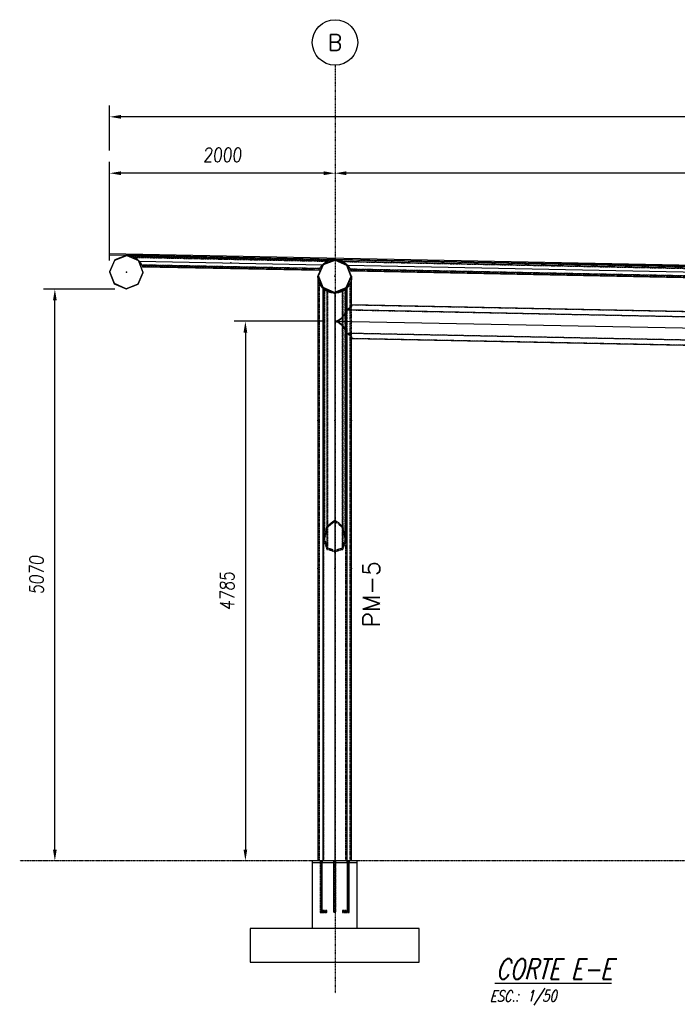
# Model space of a CAD drawing. Extents: x 635589 to 666432, y 115240 to 137507.
# Tile 1 of 7: x 635591 to 641427, y 115240 to 123973. Entities that reach past the tile are written whole.
import ezdxf
from ezdxf.enums import TextEntityAlignment as Align

# ---------------------------------------------------------------- set-up
doc = ezdxf.new("R2010")
doc.units = 0
doc.header["$LTSCALE"] = 10
doc.header["$MEASUREMENT"] = 0
doc.linetypes.add('DASHDOT', pattern=[1, 0.5, -0.25, 0, -0.25])
doc.linetypes.add('HIDDEN', pattern=[0.375, 0.25, -0.125])
doc.layers.get('0').update_dxf_attribs({"linetype": 'CONTINUOUS'})
doc.layers.get('Defpoints').update_dxf_attribs({"linetype": 'CONTINUOUS'})
for name, color, linetype in [('A', 2, 'DASHDOT'), ('BOLA', 4, 'CONTINUOUS'), ('COTAS', 7, 'CONTINUOUS'), ('FORIR', 4, 'CONTINUOUS'), ('G', 3, 'CONTINUOUS'), ('mark3d', 2, 'CONTINUOUS'), ('MV', 7, 'CONTINUOUS'), ('REGUA175', 4, 'CONTINUOUS'), ('S', 7, 'CONTINUOUS'), ('TR', 6, 'HIDDEN'), ('TXT1', 7, 'CONTINUOUS')]:
    doc.layers.add(name, color=color, linetype=linetype)
doc.layers.add('T04', color=4, linetype='CONTINUOUS', lineweight=25)
doc.styles.add('Dunke', font='romans.shx', dxfattribs={"width": 0.75, "oblique": 15})
doc.styles.add('PADRAO MTL', font='txt.shx', dxfattribs={"width": 0.8, "oblique": 5})
doc.styles.add('POS', font='ROMANS', dxfattribs={"width": 0.7})
doc.styles.add('REGUA175', font='txt.shx', dxfattribs={"width": 0.7, "height": 4.45})
doc.styles.get("Standard").update_dxf_attribs({"font": 'txt.shx', "width": 0.7, "oblique": 5})
doc.dimstyles.new('1-50', dxfattribs={"dimscale": 50, "dimtxt": 2.5, "dimasz": 2, "dimexe": 2, "dimexo": 2, "dimgap": 2, "dimtad": 1, "dimdec": 0, "dimdsep": 46, "dimtxsty": 'PADRAO MTL', "dimcen": 3, "dimclrd": 1, "dimclre": 1, "dimclrt": 7, "dimadec": 0, "dimazin": 0, "dimtfac": 1, "dimtdec": 0, "dimtmove": 0, "dimatfit": 3, "dimfxl": 1, "dimtfill": 1, "dimtolj": 1, "dimarcsym": 0})

# ---------------------------------------------------------------- blocks, each defined once
blk = doc.blocks.new('A$C4C575746')
at = {"layer": 'REGUA175', "color": 8, "style": 'Dunke', "oblique": 15, "width": 0.75}
blk.add_text('ESC.:', height=2, dxfattribs=at).set_placement((-0.61, -3.25))
for tag, p, height in [('%%UTITULO', (0.47, 0.77), 3.6), ('ESCALA', (5.96, -3.23), 2)]:
    blk.add_attdef(tag, p, '', height=height, dxfattribs=at)
blk = doc.blocks.new('3D_INFOM')
blk.add_point((0, 0))
at = {"layer": 'FORIR', "flags": 1}
blk.add_attdef('MARK', (7.6, -4.3), '', height=5.26, dxfattribs=at)
blk = doc.blocks.new('3D_INFOTEXT')
blk.add_point((0, 0))
at = {"flags": 1}
for tag, p in [('MAR_PEZ', (7.2, 4.1)), ('POS_PEZ', (7.6, -4.3)), ('HANDLE', (7, -38.5)), ('LUN_PRO', (7.2, -21.9)), ('NOM_PRO', (7.6, -13.2)), ('MAT_PRO', (7.6, -30.1))]:
    blk.add_attdef(tag, p, '', height=5.26, dxfattribs=at)
blk = doc.blocks.new('*D67')
at = {"layer": 'COTAS', "color": 1, "lineweight": -2, "transparency": 16777216}
for p, q in [((636436.3, 121583), (635803.5, 121583)), ((635903.5, 116612.9), (635903.5, 121483)), ((635831, 116512.9), (635803.5, 116512.9))]:
    blk.add_line(p, q, dxfattribs=at)
at = {"layer": 'COTAS', "color": 1, "transparency": 16777216}
for points in [[(635886.9, 121483), (635920.2, 121483), (635903.5, 121583)], [(635886.9, 116612.9), (635920.2, 116612.9), (635903.5, 116512.9)]]:
    blk.add_solid(points, dxfattribs=at)
at = {"layer": 'Defpoints', "color": 0, "transparency": 16777216}
for p in [(635903.5, 121583), (636536.3, 121583), (635931, 116512.9)]:
    blk.add_point(p, dxfattribs=at)
at = {"layer": 'COTAS', "color": 7, "transparency": 16777216, "insert": (635741, 119048), "char_height": 125, "attachment_point": 5, "rotation": 90, "style": 'PADRAO MTL', "bg_fill": 3, "box_fill_scale": 1.25, "bg_fill_color": 256, "bg_fill_true_color": 13158600, "bg_fill_transparency": 0}
blk.add_mtext('\\A1;5070', dxfattribs=at)
blk = doc.blocks.new('Bola_3')
at = {"layer": 'BOLA'}
blk.add_circle((5.04, -1.01), 4.03, dxfattribs=at)
at = {"layer": 'BOLA', "color": 3, "style": 'REGUA175'}
blk.add_attdef('Z1B', text='', height=2.85, dxfattribs=at).set_placement((5.04, -1.01), align=Align.MIDDLE)
blk = doc.blocks.new('*D69')
at = {"layer": 'COTAS', "color": 1, "lineweight": -2, "transparency": 16777216}
for p, q in [((645439.3, 122611.7), (638489.3, 122611.7)), ((638389.3, 122511.7), (638389.3, 122511.7)), ((645539.3, 122511.7), (645539.3, 122511.7))]:
    blk.add_line(p, q, dxfattribs=at)
at = {"layer": 'COTAS', "color": 1, "transparency": 16777216}
for points in [[(638489.3, 122628.4), (638489.3, 122595), (638389.3, 122611.7)], [(645439.3, 122628.4), (645439.3, 122595), (645539.3, 122611.7)]]:
    blk.add_solid(points, dxfattribs=at)
at = {"layer": 'Defpoints', "color": 0, "transparency": 16777216}
for p in [(638389.3, 122611.7), (638389.3, 122611.7), (645539.3, 122611.7)]:
    blk.add_point(p, dxfattribs=at)
at = {"layer": 'COTAS', "color": 7, "transparency": 16777216, "insert": (641964.3, 122774.2), "char_height": 125, "attachment_point": 5, "style": 'PADRAO MTL', "bg_fill": 3, "box_fill_scale": 1.25, "bg_fill_color": 256, "bg_fill_true_color": 13158600, "bg_fill_transparency": 0}
blk.add_mtext('\\A1;7150', dxfattribs=at)
blk = doc.blocks.new('*D71')
at = {"layer": 'COTAS', "color": 1, "lineweight": -2, "transparency": 16777216}
for p, q in [((636389.4, 121837.9), (636389.4, 122711.7)), ((638289.3, 122611.7), (636489.4, 122611.7)), ((638389.3, 122511.7), (638389.3, 122511.7))]:
    blk.add_line(p, q, dxfattribs=at)
at = {"layer": 'COTAS', "color": 1, "transparency": 16777216}
for points in [[(636489.4, 122628.4), (636489.4, 122595), (636389.4, 122611.7)], [(638289.3, 122628.4), (638289.3, 122595), (638389.3, 122611.7)]]:
    blk.add_solid(points, dxfattribs=at)
at = {"layer": 'Defpoints', "color": 0, "transparency": 16777216}
for p in [(636389.4, 122611.7), (638389.3, 122611.7), (636389.4, 121737.9)]:
    blk.add_point(p, dxfattribs=at)
at = {"layer": 'COTAS', "color": 7, "transparency": 16777216, "insert": (637389.4, 122774.2), "char_height": 125, "attachment_point": 5, "style": 'PADRAO MTL', "bg_fill": 3, "box_fill_scale": 1.25, "bg_fill_color": 256, "bg_fill_true_color": 13158600, "bg_fill_transparency": 0}
blk.add_mtext('\\A1;2000', dxfattribs=at)
blk = doc.blocks.new('*D72')
at = {"layer": 'COTAS', "color": 1, "lineweight": -2, "transparency": 16777216}
for p, q in [((636389.5, 122811.7), (636389.5, 123211.8)), ((647539.4, 122811.7), (647539.4, 123211.8)), ((647439.4, 123111.8), (636489.5, 123111.8))]:
    blk.add_line(p, q, dxfattribs=at)
at = {"layer": 'COTAS', "color": 1, "transparency": 16777216}
for points in [[(636489.5, 123128.4), (636489.5, 123095.1), (636389.5, 123111.8)], [(647439.4, 123128.4), (647439.4, 123095.1), (647539.4, 123111.8)]]:
    blk.add_solid(points, dxfattribs=at)
at = {"layer": 'Defpoints', "color": 0, "transparency": 16777216}
for p in [(636389.5, 123111.8), (636389.5, 122711.7), (647539.4, 122711.7)]:
    blk.add_point(p, dxfattribs=at)
at = {"layer": 'COTAS', "color": 7, "transparency": 16777216, "insert": (641964.5, 123274.3), "char_height": 125, "attachment_point": 5, "style": 'PADRAO MTL', "bg_fill": 3, "box_fill_scale": 1.25, "bg_fill_color": 256, "bg_fill_true_color": 13158600, "bg_fill_transparency": 0}
blk.add_mtext('\\A1;11150', dxfattribs=at)
blk = doc.blocks.new('*D73')
at = {"layer": 'COTAS', "color": 1, "lineweight": -2, "transparency": 16777216}
for p, q in [((638285.2, 121298), (637494.1, 121298)), ((637594.1, 121198), (637594.1, 116612.9)), ((637566.2, 116512.9), (637494.1, 116512.9))]:
    blk.add_line(p, q, dxfattribs=at)
at = {"layer": 'COTAS', "color": 1, "transparency": 16777216}
for points in [[(637577.4, 121198), (637610.7, 121198), (637594.1, 121298)], [(637577.4, 116612.9), (637610.7, 116612.9), (637594.1, 116512.9)]]:
    blk.add_solid(points, dxfattribs=at)
at = {"layer": 'Defpoints', "color": 0, "transparency": 16777216}
for p in [(638385.2, 121298), (637594.1, 116512.9), (637666.2, 116512.9)]:
    blk.add_point(p, dxfattribs=at)
at = {"layer": 'COTAS', "color": 7, "transparency": 16777216, "insert": (637431.6, 118905.5), "char_height": 125, "attachment_point": 5, "rotation": 90, "style": 'PADRAO MTL', "bg_fill": 3, "box_fill_scale": 1.25, "bg_fill_color": 256, "bg_fill_true_color": 13158600, "bg_fill_transparency": 0}
blk.add_mtext('\\A1;4785', dxfattribs=at)
blk = doc.blocks.new('mark3d1')
at = {"layer": 'mark3d', "color": 4, "style": 'POS'}
blk.add_attdef('MARK', text='', height=3, dxfattribs=at).set_placement((7.18, -1.23), align=Align.CENTER)

msp = doc.modelspace()

# ---------------------------------------------------------------- linework, layer by layer
for p, q in [((638586.8, 115912.8), (638586.8, 116496.8)), ((639136.8, 115912.8), (637636.8, 115912.8)), ((637636.8, 115912.8), (637636.8, 115612.8)), ((639136.8, 115612.8), (639136.8, 115912.8)), ((637636.8, 115612.8), (639136.8, 115612.8))]:
    msp.add_line(p, q)
at = {"layer": 'A'}
msp.add_line((638389.3, 123570.6), (638389.3, 115338.3), dxfattribs=at)
at = {"layer": 'G'}
for p, q in [((638390.9, 121847.8), (636541.3, 121884.8)), ((636541.3, 121884.8), (636570.5, 121881.3)), ((636570.5, 121881.3), (636598.4, 121872.2)), ((636598.4, 121872.2), (636604.4, 121868.9)), ((636604.4, 121868.9), (636624.1, 121857.8)), ((638326.5, 121834.4), (636604.4, 121868.9)), ((636624.1, 121857.8), (636646.4, 121838.7)), ((636646.4, 121838.7), (636651.3, 121832.6)), ((638306.3, 121824.1), (638326.5, 121834.4)), ((638326.5, 121834.4), (638332.5, 121837.5)), ((638332.5, 121837.5), (638360.8, 121845.4)), ((638360.8, 121845.4), (638390.1, 121847.7)), ((638390.1, 121847.7), (638390.9, 121847.6)), ((645539.5, 121704.8), (638390.9, 121847.8)), ((638390.9, 121847.6), (638390.9, 121847.8)), ((638390.9, 121847.6), (638419.3, 121844.3)), ((638419.3, 121844.3), (638447.2, 121835.2)), ((638447.2, 121835.2), (638453.1, 121831.9)), ((636651.3, 121832.6), (636664.6, 121815.6)), ((636651.3, 121832.6), (638278.1, 121800)), ((636664.6, 121815.6), (636674.2, 121796.7)), ((636674.2, 121796.7), (636678, 121789.4)), ((636674.2, 121796.7), (638253.7, 121765.1)), ((636678, 121789.4), (636680.1, 121782)), ((636680.1, 121782), (638247.3, 121750.6)), ((638247.3, 121750.6), (638249.7, 121757.9)), ((638249.7, 121757.9), (638253.7, 121765.1)), ((638253.7, 121765.1), (638264.1, 121783.6)), ((638264.1, 121783.6), (638278.1, 121800)), ((638278.1, 121800), (638283.2, 121805.9)), ((638283.2, 121805.9), (638306.3, 121824.1)), ((638453.1, 121831.9), (638472.9, 121820.8)), ((638453.1, 121831.9), (645475.8, 121691.4)), ((638472.9, 121820.8), (638495.2, 121801.7)), ((638495.2, 121801.7), (638500.1, 121795.6)), ((638500.1, 121795.6), (638513.4, 121778.6)), ((638500.1, 121795.6), (645427.5, 121657)), ((638513.4, 121778.6), (638523, 121759.8)), ((638523, 121759.8), (638526.8, 121752.4)), ((638523, 121759.8), (645403.1, 121622.2)), ((638526.8, 121752.4), (638528.9, 121745)), ((638240, 121668.5), (638237.1, 121697.8)), ((638237.1, 121697.8), (638237.1, 116512.8)), ((638248.5, 121640.4), (638240, 121668.5)), ((638534.2, 121668.5), (638525.7, 121640.4)), ((638528.9, 121745), (645396.7, 121607.6)), ((638536.7, 121694), (638534.2, 121668.5)), ((638537.1, 121697.8), (638536.8, 121695.3)), ((638537.1, 121444.8), (638537.1, 121697.8)), ((638262.4, 121614.4), (638248.5, 121640.4)), ((638278.6, 121594.6), (638262.4, 121614.4)), ((638279.5, 121593.6), (638281, 121591.7)), ((638303.7, 121573.1), (638281, 121591.7)), ((638281, 121591.7), (638281, 116512.8)), ((638329.7, 121559.2), (638303.7, 121573.1)), ((638470.4, 121573.1), (638444.5, 121559.2)), ((638490.2, 121589.3), (638470.4, 121573.1)), ((638493.1, 121591.7), (638491.2, 121590.1)), ((638493.1, 121591.7), (638493.1, 121401.8)), ((638511.8, 121614.4), (638493.1, 121591.7)), ((638525.7, 121640.4), (638511.8, 121614.4)), ((638357.8, 121550.7), (638329.7, 121559.2)), ((638383.3, 121548.1), (638357.8, 121550.7)), ((638387.1, 121547.8), (638384.6, 121548)), ((638416.3, 121550.7), (638387.1, 121547.8)), ((638387.1, 121547.8), (638387.1, 116512.8)), ((638444.5, 121559.2), (638416.3, 121550.7)), ((638493.1, 121401.8), (638470.4, 121357.2)), ((638511.8, 121410.8), (638493.1, 121401.8)), ((638493.1, 121401.8), (645430.4, 121263)), ((638525.7, 121421.3), (638511.8, 121410.8)), ((638534.2, 121432.8), (638525.7, 121421.3)), ((638537.1, 121444.8), (638534.2, 121432.8)), ((645386.4, 121307.9), (638537.1, 121444.8)), ((638444.5, 121324.2), (638416.3, 121304.2)), ((638470.4, 121357.2), (638444.5, 121324.2)), ((638416.3, 121304.2), (638387.1, 121297.8)), ((638387.1, 121297.8), (638416.3, 121290.3)), ((645536.4, 121154.8), (638387.1, 121297.8)), ((638416.3, 121290.3), (638444.5, 121269.1)), ((638444.5, 121269.1), (638470.4, 121235.1)), ((638470.4, 121235.1), (638493.1, 121189.6)), ((638493.1, 121189.6), (638493.1, 116512.8)), ((638493.1, 121189.6), (638511.8, 121179.8)), ((645430.4, 121050.9), (638493.1, 121189.6)), ((638511.8, 121179.8), (638525.7, 121168.8)), ((638525.7, 121168.8), (638534.2, 121157)), ((638534.2, 121157), (638537.1, 121144.8)), ((638537.1, 121144.8), (645386.4, 121007.8)), ((638537.1, 116512.8), (638537.1, 121144.8)), ((638586.8, 116512.8), (638186.8, 116512.8)), ((638186.8, 116512.8), (638186.8, 116496.8)), ((638586.8, 116496.8), (638586.8, 116512.8)), ((638186.8, 116496.8), (638586.8, 116496.8))]:
    msp.add_line(p, q, dxfattribs=at)
at = {"layer": 'S'}
for p, q in [((636434.3, 121843), (636388.3, 121737.8)), ((636390.9, 121737.7), (636436.2, 121841.1)), ((636541.2, 121884.7), (636434.3, 121843)), ((636436.2, 121841.1), (636541.2, 121882.1)), ((636541.3, 121884.8), (636541.2, 121884.7)), ((636541.2, 121882.1), (636644.5, 121836.9)), ((636646.4, 121838.7), (636541.3, 121884.8)), ((636644.5, 121836.9), (636685.6, 121731.9)), ((636688.2, 121731.8), (636646.4, 121838.7)), ((638390, 121847.7), (638283.2, 121805.9)), ((638287.6, 121801.4), (638390, 121841.4)), ((638390.1, 121847.7), (638390, 121847.7)), ((638390, 121841.4), (638490.7, 121797.3)), ((638495.2, 121801.7), (638390.1, 121847.7)), ((638283.2, 121805.9), (638237.1, 121700.8)), ((638243.5, 121700.6), (638287.6, 121801.4)), ((638490.7, 121797.3), (638530.7, 121694.9)), ((638537.1, 121694.8), (638495.2, 121801.7)), ((636388.3, 121737.8), (636430.1, 121630.9)), ((636432, 121632.7), (636390.9, 121737.7)), ((636685.6, 121731.9), (636640.4, 121628.5)), ((636642.2, 121626.6), (636688.2, 121731.8)), ((638237.1, 121700.8), (638278.9, 121593.8)), ((638283.5, 121598.2), (638243.5, 121700.6)), ((638530.7, 121694.9), (638486.6, 121594.2)), ((638491, 121589.6), (638537.1, 121694.8)), ((636430.1, 121630.9), (636535.3, 121584.8)), ((636535.3, 121587.5), (636432, 121632.7)), ((636640.4, 121628.5), (636535.3, 121587.5)), ((636535.3, 121584.8), (636642.2, 121626.6)), ((638278.9, 121593.8), (638384.1, 121547.8)), ((638384.2, 121554.2), (638283.5, 121598.2)), ((638384.1, 121547.8), (638491, 121589.6)), ((638486.6, 121594.2), (638384.2, 121554.2))]:
    msp.add_line(p, q, dxfattribs=at)
at = {"layer": 'TR'}
for p, q in [((638354.7, 121843.7), (636576.6, 121879.3)), ((636610.6, 121865.4), (638320.1, 121831.2)), ((645504.1, 121700.8), (638425.2, 121842.3)), ((636672.5, 121800.1), (638255.6, 121768.5)), ((636678.7, 121786.7), (638248.8, 121755.3)), ((638459.3, 121828.4), (645469.5, 121688.2)), ((638521.3, 121763.2), (645405, 121625.5)), ((638527.5, 121749.8), (645398.2, 121612.4)), ((638536.8, 121695.3), (638536.7, 121694)), ((638249.8, 121638), (638249.8, 116512.8)), ((638279.5, 121593.6), (638278.6, 121594.6)), ((638303.7, 121573.1), (638288.3, 121585.8)), ((638288.3, 121585.8), (638288.3, 119354.8)), ((638290, 116512.8), (638290, 121584.3)), ((638296.3, 121579.2), (638296.3, 119361.4)), ((638317.6, 121565.7), (638303.7, 121573.1)), ((638470.4, 121573.1), (638459, 121566.9)), ((638488.3, 121587.7), (638470.4, 121573.1)), ((638480.3, 121376.5), (638480.3, 121581.1)), ((638484.2, 116512.8), (638484.2, 121584.3)), ((638488.3, 121392.2), (638488.3, 121587.7)), ((638491.2, 121590.1), (638490.2, 121589.3)), ((638524.4, 121420.3), (638524.4, 121638)), ((638329.7, 121559.2), (638317.6, 121565.7)), ((638317.6, 121565.7), (638317.6, 119474.9)), ((638323.2, 121562.6), (638323.2, 119469.9)), ((638357.8, 121550.7), (638329.7, 121559.2)), ((638383.3, 121548.1), (638357.8, 121550.7)), ((638387.1, 121547.8), (638383.3, 121548.1)), ((638387.1, 121547.8), (638383.3, 121548.1)), ((638384.6, 121548), (638383.3, 121548.1)), ((638384.6, 121548), (638383.3, 121548.1)), ((638384.2, 121547.8), (638384, 121547.9)), ((638387.1, 121547.8), (638384.6, 121548)), ((638388.3, 121547.9), (638387.1, 121547.8)), ((638416.3, 121550.7), (638388.3, 121547.9)), ((638388.3, 121547.9), (638388.3, 121298.1)), ((638444.5, 121559.2), (638416.3, 121550.7)), ((638459, 121566.9), (638444.5, 121559.2)), ((638453.3, 121563.9), (638453.3, 119468.6)), ((638459, 121566.9), (638459, 121342.7)), ((638493.1, 121401.8), (638493.1, 121189.6)), ((638494.7, 121399.9), (638493.1, 121395.4)), ((638511.8, 121408.2), (638494.7, 121399.9)), ((638494.7, 121399.9), (645428.8, 121261.2)), ((638525.7, 121418.6), (638511.8, 121408.2)), ((638524.4, 121169.8), (638524.4, 121420.3)), ((638534.2, 121430.1), (638525.7, 121418.6)), ((638537.1, 121442.2), (638534.2, 121430.1)), ((638537.1, 121442.2), (638537.1, 121444.8)), ((638537.1, 121144.8), (638537.1, 121444.8)), ((645386.4, 121305.2), (638537.1, 121442.2)), ((638444.5, 121317.8), (638416.3, 121297.8)), ((638470.4, 121350.8), (638444.5, 121317.8)), ((638459, 121342.7), (638459, 121250.1)), ((638493.1, 121395.4), (638470.4, 121350.8)), ((638480.3, 121215.4), (638480.3, 121376.5)), ((638488.3, 121199.4), (638488.3, 121392.2)), ((638388.3, 121298.1), (638388.3, 121297.5)), ((638388.3, 121297.5), (638388.3, 119534.1)), ((638416.3, 121297.8), (638414, 121297.3)), ((638414, 121297.3), (638416.3, 121296.7)), ((638416.3, 121296.7), (638444.5, 121275.5)), ((638444.5, 121275.5), (638470.4, 121241.5)), ((638459, 121250.1), (638459, 119473.6)), ((638470.4, 121241.5), (638493.1, 121196)), ((638480.3, 119359.4), (638480.3, 121215.4)), ((638488.3, 119352.9), (638488.3, 121199.4)), ((638493.1, 121196), (638494.7, 121191.5)), ((645428.8, 121052.8), (638494.7, 121191.5)), ((638494.7, 121191.5), (638511.8, 121182.5)), ((638511.8, 121182.5), (638525.7, 121171.5)), ((638524.4, 116512.8), (638524.4, 121169.8)), ((638525.7, 121171.5), (638534.2, 121159.6)), ((638534.2, 121159.6), (638537.1, 121147.4)), ((638537.1, 121147.4), (645386.4, 121010.5)), ((638537.1, 121144.8), (638537.1, 121147.4)), ((638317.6, 119474.9), (638329.7, 119488.5)), ((638323.2, 119469.9), (638329.7, 119477.2)), ((638329.7, 119488.5), (638357.8, 119513.5)), ((638329.7, 119477.2), (638357.8, 119502.2)), ((638357.8, 119513.5), (638387.1, 119533.5)), ((638357.8, 119502.2), (638387.1, 119522.2)), ((638387.1, 119533.5), (638388.3, 119534.1)), ((638387.1, 119522.2), (638388.3, 119522.8)), ((638388.3, 119534.1), (638388.3, 119522.8)), ((638388.3, 119534.1), (638416.3, 119514.9)), ((638388.3, 119522.8), (638416.3, 119503.6)), ((638388.3, 119522.8), (638388.3, 119262.6)), ((638416.3, 119514.9), (638444.5, 119489.8)), ((638416.3, 119503.6), (638444.5, 119478.5)), ((638444.5, 119489.8), (638459, 119473.6)), ((638444.5, 119478.5), (638453.3, 119468.6)), ((638288.3, 119354.8), (638303.7, 119420.4)), ((638296.3, 119361.4), (638303.7, 119393.1)), ((638303.7, 119420.4), (638317.6, 119474.9)), ((638303.7, 119393.1), (638323.2, 119469.9)), ((638317.6, 119474.9), (638317.6, 119274.9)), ((638323.2, 119469.9), (638323.2, 119285.9)), ((638453.3, 119468.6), (638470.4, 119401.1)), ((638453.3, 119468.6), (638453.3, 119284.6)), ((638459, 119473.6), (638459, 119273.6)), ((638459, 119473.6), (638470.4, 119428.4)), ((638470.4, 119428.4), (638488.3, 119352.9)), ((638470.4, 119401.1), (638480.3, 119359.4)), ((638288.3, 119354.8), (638303.7, 119314.6)), ((638296.3, 119361.4), (638303.7, 119341.9)), ((638303.7, 119341.9), (638323.2, 119285.9)), ((638303.7, 119314.6), (638317.6, 119274.9)), ((638453.3, 119284.6), (638470.4, 119333.9)), ((638459, 119273.6), (638470.4, 119306.6)), ((638470.4, 119333.9), (638480.3, 119359.4)), ((638470.4, 119306.6), (638488.3, 119352.9)), ((638317.6, 119274.9), (638329.7, 119274.3)), ((638323.2, 119285.9), (638329.7, 119285.6)), ((638329.7, 119285.6), (638357.8, 119277.6)), ((638329.7, 119274.3), (638357.8, 119266.3)), ((638357.8, 119277.6), (638387.1, 119263.4)), ((638357.8, 119266.3), (638387.1, 119252)), ((638387.1, 119263.4), (638388.3, 119262.6)), ((638387.1, 119252), (638388.3, 119251.2)), ((638388.3, 119262.6), (638416.3, 119276.2)), ((638388.3, 119251.2), (638416.3, 119264.9)), ((638388.3, 119262.6), (638388.3, 119251.2)), ((638416.3, 119276.2), (638444.5, 119284.2)), ((638416.3, 119264.9), (638444.5, 119272.9)), ((638444.5, 119284.2), (638453.3, 119284.6)), ((638444.5, 119272.9), (638459, 119273.6)), ((638256.3, 116512.8), (638256.3, 116496.8)), ((638260, 116512.8), (638257.2, 116512.8)), ((638257.2, 116512.8), (638257.2, 116496.8)), ((638266.8, 116512.8), (638260, 116512.8)), ((638260, 116512.8), (638260, 116496.8)), ((638273.5, 116512.8), (638266.8, 116512.8)), ((638266.8, 116512.8), (638266.8, 116496.8)), ((638273.5, 116512.8), (638273.5, 116496.8)), ((638276.3, 116512.8), (638273.5, 116512.8)), ((638276.3, 116496.8), (638276.3, 116512.8)), ((638277.3, 116496.8), (638277.3, 116512.8)), ((638376.3, 116512.8), (638376.3, 116496.8)), ((638380, 116512.8), (638377.2, 116512.8)), ((638377.2, 116512.8), (638377.2, 116496.8)), ((638386.8, 116512.8), (638380, 116512.8)), ((638380, 116496.8), (638380, 116512.8)), ((638393.5, 116512.8), (638386.8, 116512.8)), ((638386.8, 116496.8), (638386.8, 116512.8)), ((638393.5, 116496.8), (638393.5, 116512.8)), ((638393.5, 116496.8), (638393.5, 116512.8)), ((638396.3, 116512.8), (638393.5, 116512.8)), ((638396.3, 116496.8), (638396.3, 116512.8)), ((638397.3, 116496.8), (638397.3, 116512.8)), ((638495.4, 116512.8), (638495.4, 116496.8)), ((638496.3, 116512.8), (638496.3, 116496.8)), ((638497.2, 116512.8), (638497.2, 116496.8)), ((638500, 116496.8), (638500, 116512.8)), ((638506.8, 116496.8), (638506.8, 116512.8)), ((638513.5, 116496.8), (638513.5, 116512.8)), ((638516.3, 116496.8), (638516.3, 116512.8)), ((638516.4, 116496.8), (638516.4, 116512.8)), ((638517.3, 116496.8), (638517.3, 116512.8)), ((638257.2, 116496.8), (638257.2, 116053.3)), ((638260, 116496.8), (638260, 116056)), ((638260, 116496.8), (638260, 116056)), ((638266.8, 116496.8), (638266.8, 116062.8)), ((638266.8, 116496.8), (638266.8, 116062.8)), ((638273.5, 116496.8), (638273.5, 116069.5)), ((638273.5, 116496.8), (638273.5, 116069.5)), ((638276.3, 116072.3), (638276.3, 116496.8)), ((638276.3, 116072.3), (638276.3, 116496.8)), ((638377.2, 116496.8), (638377.2, 116062.8)), ((638380, 116056), (638380, 116496.8)), ((638386.8, 116053.3), (638386.8, 116496.8)), ((638393.5, 116056), (638393.5, 116496.8)), ((638396.3, 116062.8), (638396.3, 116496.8)), ((638497.2, 116496.8), (638497.2, 116072.3)), ((638500, 116069.5), (638500, 116496.8)), ((638506.8, 116062.8), (638506.8, 116496.8)), ((638513.5, 116056), (638513.5, 116496.8)), ((638516.3, 116053.3), (638516.3, 116496.8)), ((638266.8, 116062.8), (638273.5, 116069.5)), ((638266.8, 116062.8), (638273.5, 116069.5)), ((638273.5, 116069.5), (638276.3, 116072.3)), ((638273.5, 116069.5), (638276.3, 116072.3)), ((638273.5, 116069.5), (638316.8, 116069.5)), ((638273.5, 116069.5), (638316.8, 116069.5)), ((638316.8, 116072.3), (638276.3, 116072.3)), ((638316.8, 116072.3), (638276.3, 116072.3)), ((638316.8, 116069.5), (638316.8, 116072.3)), ((638316.8, 116062.8), (638316.8, 116069.5)), ((638380, 116069.5), (638377.2, 116062.8)), ((638386.8, 116072.3), (638380, 116069.5)), ((638386.8, 116072.3), (638380, 116069.5)), ((638393.5, 116069.5), (638386.8, 116072.3)), ((638393.5, 116069.5), (638386.8, 116072.3)), ((638396.3, 116062.8), (638393.5, 116069.5)), ((638497.2, 116072.3), (638456.8, 116072.3)), ((638456.8, 116072.3), (638456.8, 116069.5)), ((638456.8, 116069.5), (638500, 116069.5)), ((638456.8, 116069.5), (638456.8, 116062.8)), ((638500, 116069.5), (638497.2, 116072.3)), ((638506.8, 116062.8), (638500, 116069.5)), ((638257.2, 116053.3), (638260, 116056)), ((638257.2, 116053.3), (638260, 116056)), ((638257.2, 116053.3), (638316.8, 116053.3)), ((638316.8, 116053.3), (638257.2, 116053.3)), ((638260, 116056), (638266.8, 116062.8)), ((638260, 116056), (638266.8, 116062.8)), ((638260, 116056), (638316.8, 116056)), ((638260, 116056), (638316.8, 116056)), ((638266.8, 116062.8), (638316.8, 116062.8)), ((638266.8, 116062.8), (638316.8, 116062.8)), ((638316.8, 116056), (638316.8, 116062.8)), ((638316.8, 116053.3), (638316.8, 116056)), ((638377.2, 116062.8), (638377.2, 116062.8)), ((638377.2, 116062.8), (638377.2, 116062.8)), ((638377.2, 116062.8), (638380, 116056)), ((638386.8, 116053.3), (638380, 116056)), ((638380, 116056), (638380, 116056)), ((638380, 116056), (638386.8, 116053.3)), ((638393.5, 116056), (638386.8, 116053.3)), ((638386.8, 116053.3), (638393.5, 116056)), ((638386.8, 116053.3), (638386.8, 116053.3)), ((638393.5, 116056), (638396.3, 116062.8)), ((638393.5, 116056), (638393.5, 116056)), ((638396.3, 116062.8), (638396.3, 116062.8)), ((638456.8, 116062.8), (638506.8, 116062.8)), ((638456.8, 116062.8), (638456.8, 116056)), ((638456.8, 116056), (638513.5, 116056)), ((638456.8, 116056), (638456.8, 116053.3)), ((638456.8, 116053.3), (638516.3, 116053.3)), ((638513.5, 116056), (638506.8, 116062.8)), ((638516.3, 116053.3), (638513.5, 116056))]:
    msp.add_line(p, q, dxfattribs=at)
at = {"layer": 'TR', "color": 253}
msp.add_line((648328.4, 116512.9), (635591.5, 116512.9), dxfattribs=at)

# ---------------------------------------------------------------- block references
for p in [(636541.3, 121884.8), (637467.1, 121866.3), (638390.1, 121847.8), (637465.1, 121766.3), (636535.3, 121584.8), (638384.1, 121547.8), (638237.1, 120419.5), (638537.1, 120419.5), (638237.1, 119105.3), (638537.1, 119105.3)]:
    msp.add_blockref('3D_INFOTEXT', p)
at = {"layer": 'COTAS', "xscale": 50, "yscale": 50, "zscale": 50}
msp.add_blockref('A$C4C575746', (639793.9, 115425.8), dxfattribs=at).add_auto_attribs({'ESCALA': '1/50', '%%UTITULO': '%%UCORTE E-E'})
at = {"layer": 'G'}
for p in [(637466.1, 121817.7), (636538.3, 121734.8), (638387.1, 121697.8), (638388.3, 120419.5), (638387.1, 119105.3), (638386.8, 116504.8)]:
    msp.add_blockref('3D_INFOM', p, dxfattribs=at)
at = {"layer": 'MV', "xscale": 50, "yscale": 50, "zscale": 50}
msp.add_blockref('Bola_3', (638137.6, 123822.4), dxfattribs=at).add_auto_attribs({'Z1B': 'B'})
at = {"layer": 'TXT1', "xscale": 50, "yscale": 50, "zscale": 50, "rotation": 90}
msp.add_blockref('mark3d1', (638725.6, 118517.2), dxfattribs=at).add_auto_attribs({'MARK': 'PM-5'})

# ---------------------------------------------------------------- next in the draw order: dimensions: what is measured, and where the dimension line sits
at = {"layer": 'COTAS'}
dim = msp.add_linear_dim(base=(638389.3, 122611.7), p1=(645539.3, 122611.7), p2=(638389.3, 122611.7), dimstyle='1-50', dxfattribs=at)
dim.commit()
dim.dimension.update_dxf_attribs({"geometry": '*D69', "text_midpoint": (641964.3, 122774.2)})
for base, p1, p2, picture, middle in [((635903.5, 121583), (635931, 116512.9), (636536.3, 121583), '*D67', (635741, 119048)), ((637594.1, 116512.9), (638385.2, 121298), (637666.2, 116512.9), '*D73', (637431.6, 118905.5))]:
    dim = msp.add_linear_dim(base=base, p1=p1, p2=p2, angle=90, dimstyle='1-50', dxfattribs=at)
    dim.commit()
    dim.dimension.update_dxf_attribs({"geometry": picture, "text_midpoint": middle})

# ---------------------------------------------------------------- next in the draw order: linework, layer by layer
msp.add_line((638186.8, 116496.8), (638186.8, 115912.8))

# ---------------------------------------------------------------- next in the draw order: dimensions: what is measured, and where the dimension line sits
dim = msp.add_linear_dim(base=(636389.4, 122611.7), p1=(638389.3, 122611.7), p2=(636389.4, 121737.9), dimstyle='1-50', dxfattribs=at)
dim.commit()
dim.dimension.update_dxf_attribs({"geometry": '*D71', "text_midpoint": (637389.4, 122774.2)})

# ---------------------------------------------------------------- next in the draw order: linework, layer by layer
at = {"layer": 'T04'}
msp.add_lwpolyline([(636386.3, 121888), (647534.1, 121665), (647534.3, 121675), (636386.5, 121898)], close=True, dxfattribs=at)

# ---------------------------------------------------------------- next in the draw order: dimensions: what is measured, and where the dimension line sits
at = {"layer": 'COTAS'}
dim = msp.add_linear_dim(base=(636389.5, 123111.8), p1=(647539.4, 122711.7), p2=(636389.5, 122711.7), dimstyle='1-50', dxfattribs=at)
dim.commit()
dim.dimension.update_dxf_attribs({"geometry": '*D72', "text_midpoint": (641964.5, 123274.3)})

doc.saveas('drawing.dxf')
